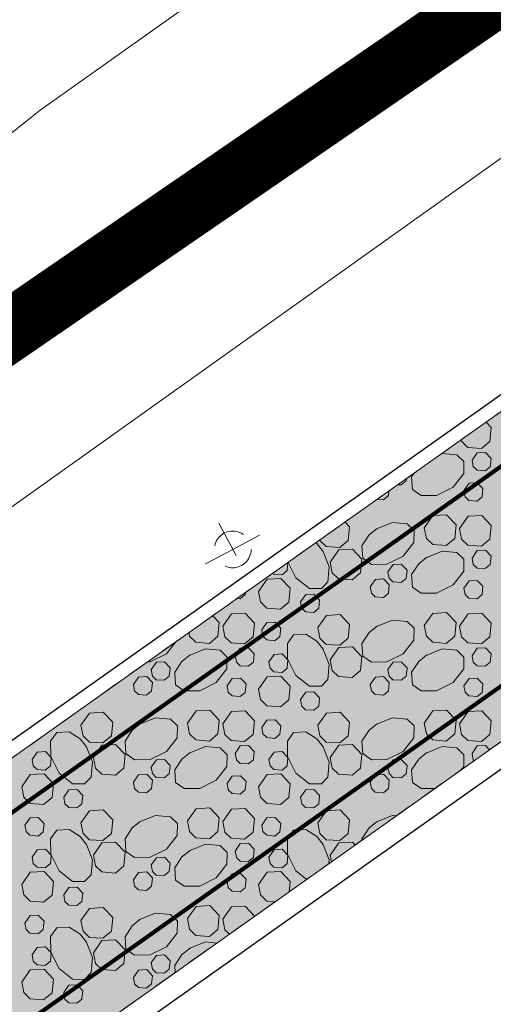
# Model space of a CAD drawing. Header units: metres. Extents: x 148425 to 149111, y 486065 to 486671.
# Tile 45 of 81: x 148695 to 148707, y 486442 to 486466. Entities that reach past the tile are written whole.
import ezdxf

# ---------------------------------------------------------------- set-up
doc = ezdxf.new("R2010")
doc.units = ezdxf.units.M
doc.header["$MEASUREMENT"] = 0
doc.linetypes.add('1-3 (0.10)', pattern=[4, 1, -3])
doc.linetypes.add('DGN Style 2', pattern=[1, 0.6, -0.4])
for name, color, linetype, lineweight in [('BWR-nieuw-belijning-1-3 streep dik 100', 51, '1-3 (0.10)', 0), ('BWR-verw-drain ø 80', 60, 'drainagew', 30), ('BWR-verw-situatie', 214, 'DGN Style 2', 13), ('TOP-L-topo objecten vlak', 7, 'Continuous', 0), ('WVB-alg-onderhoek', 7, 'Continuous', 30), ('WVB-alg-werkgrens', 6, 'Continuous', 53), ('WVB-pen-dik 013', 1, 'Continuous', 0), ('WVB-raster-20%', 254, 'Continuous', 30)]:
    doc.layers.add(name, color=color, linetype=linetype, lineweight=lineweight)
doc.styles.add('Style-WORKING', font='WORKING.shx')
doc.linetypes.add('drainagew', pattern='A,2.1,["V",Style-WORKING,S=0.700002,R=0,X=-0.228,Y=-0.367],2.9,-0.32,0.02,-0.32,0.4,-0.32,0.05,-0.32', length=6.75)

# ---------------------------------------------------------------- blocks, each defined once
blk = doc.blocks.new('VMAST')
at = {"layer": 'BWR-verw-situatie'}
for p, q in [((0, 0), (0, 0.497)), ((-0.484, 0), (0.466, 0.001)), ((0, 0), (0, -0.503))]:
    blk.add_line(p, q, dxfattribs=at)
blk.add_circle((0, 0), 0.3, dxfattribs=at)

msp = doc.modelspace()

# ---------------------------------------------------------------- hatches: boundary and pattern name
at = {"layer": 'WVB-raster-20%', "linetype": 'Continuous', "lineweight": 0, "extrusion": (0, 0, -1)}
msp.add_hatch(color=256, dxfattribs=at).paths.add_polyline_path([(-148723.258, 486459.625), (-148646.865, 486405.505), (-148624.391, 486389.62), (-148595.939, 486369.446), (-148586.714, 486362.906), (-148578.585, 486357.139), (-148574.733, 486362.601), (-148582.888, 486368.373), (-148585.308, 486370.084), (-148594.025, 486376.245), (-148619.855, 486394.503), (-148643.007, 486410.889), (-148714.113, 486461.228), (-148776.146, 486505.143), (-148779.979, 486499.688)], flags=0)

# ---------------------------------------------------------------- linework, layer by layer
at = {"layer": 'BWR-nieuw-belijning-1-3 streep dik 100', "color": 7, "const_width": 0.1, "flags": 128}
for points in [[(148785.01, 486510.066), (148583.53, 486367.456)], [(148779.339, 486500.595), (148722.617, 486460.531), (148646.224, 486406.411), (148623.75, 486390.526), (148595.297, 486370.351)]]:
    msp.add_lwpolyline(points, dxfattribs=at)
at = {"layer": 'BWR-verw-drain ø 80', "ltscale": 2.5, "flags": 128}
msp.add_lwpolyline([(148881.706, 486571.055), (148858.77, 486554.809), (148806.123, 486517.537), (148596.266, 486369.117)], dxfattribs=at)
at = {"layer": 'BWR-verw-drain ø 80', "linetype": 'drainagew', "ltscale": 2.5, "flags": 128}
msp.add_lwpolyline([(148591.935, 486375.24), (148606.478, 486385.525), (148659.79, 486423.23), (148687.475, 486442.81), (148740.134, 486480.053), (148771.197, 486502.022), (148807.002, 486527.345), (148824.546, 486539.759), (148843.43, 486553.135)], dxfattribs=at)
at = {"layer": 'BWR-verw-situatie', "flags": 128}
for points in [[(148776.146, 486505.143), (148714.113, 486461.228), (148663.164, 486425.159)], [(148595.939, 486369.446), (148624.391, 486389.62), (148646.865, 486405.505), (148723.258, 486459.625), (148779.979, 486499.688)]]:
    msp.add_lwpolyline(points, dxfattribs=at)
at = {"layer": 'TOP-L-topo objecten vlak', "color": 7, "linetype": 'Continuous', "lineweight": 0, "flags": 128}
for points in [[(148808.272, 486543.416), (148781.696, 486524.539), (148740.065, 486495.026), (148695.93, 486463.726), (148688.987, 486458.204), (148678.78, 486451.696), (148659.567, 486437.881), (148652.232, 486434.847), (148640.339, 486430.207), (148639.211, 486429.699), (148638.14, 486429.079), (148637.138, 486428.355), (148636.265, 486427.653), (148629.458, 486422.182), (148606.778, 486406.455), (148606.453, 486406.208), (148606.15, 486405.935), (148605.871, 486405.637), (148605.619, 486405.316), (148605.394, 486404.975), (148605.2, 486404.616), (148605.036, 486404.242), (148604.732, 486403.457), (148602.223, 486396.973)], [(148561.572, 486359.011), (148606.959, 486391.275), (148607.131, 486391.41), (148607.29, 486391.56), (148607.434, 486391.725), (148607.561, 486391.903), (148607.671, 486392.092), (148607.763, 486392.29), (148608.4, 486393.852), (148611.373, 486401.149), (148636.681, 486419.076), (148642.66, 486423.588), (148663.562, 486431.459), (148707.941, 486463.068), (148772.716, 486508.666), (148817.273, 486540.292)]]:
    msp.add_lwpolyline(points, dxfattribs=at)
at = {"layer": 'WVB-alg-onderhoek', "lineweight": 40, "ltscale": 500}
msp.add_3dface([(148601.941, 486074.385), (149104.348, 486429.086), (148938.821, 486663.542), (148436.414, 486308.842)], dxfattribs=at)
at = {"layer": 'WVB-alg-werkgrens', "linetype": 'Continuous', "ltscale": 2.5, "const_width": 1.5, "flags": 128}
msp.add_lwpolyline([(148933.417, 486497.811), (148874.414, 486581.384), (148538.89, 486351.023), (148526.845, 486327.911), (148530.985, 486325.229), (148531.106, 486326.817), (148532.707, 486327.686), (148532.626, 486326.155), (148530.985, 486325.229), (148539.247, 486319.878), (148535.438, 486309.432), (148532.522, 486299.181), (148531.73, 486286.904), (148532.07, 486275.415), (148533.054, 486268.785), (148534.125, 486264.381), (148536.125, 486258.311), (148550.85, 486226.663)], close=True, dxfattribs=at)
at = {"layer": 'WVB-pen-dik 013'}
msp.add_line((148703.065, 486445.319), (148703.034, 486445.48), dxfattribs=at)
at = {"layer": 'WVB-pen-dik 013', "flags": 128}
for points in [[(148706.852, 486456.088), (148706.981, 486455.953), (148706.946, 486455.615), (148706.739, 486455.443), (148706.409, 486455.465), (148706.254, 486455.618), (148706.245, 486455.658)], [(148705.746, 486455.304), (148705.779, 486455.318), (148706.139, 486455.285), (148706.311, 486455.12), (148706.304, 486454.83), (148706.044, 486454.495), (148705.641, 486454.295), (148705.261, 486454.29), (148705.046, 486454.44), (148705.029, 486454.745), (148705.092, 486454.841)], [(148706.509, 486455.153), (148706.634, 486455.335), (148706.836, 486455.345), (148706.976, 486455.2), (148706.954, 486454.995), (148706.829, 486454.893), (148706.631, 486454.908), (148706.536, 486454.998), (148706.509, 486455.153)], [(148704.899, 486454.705), (148704.894, 486454.653), (148704.769, 486454.55), (148704.689, 486454.556)], [(148706.309, 486454.413), (148706.436, 486454.593), (148706.636, 486454.605), (148706.776, 486454.46), (148706.754, 486454.255), (148706.631, 486454.15), (148706.431, 486454.168), (148706.339, 486454.258), (148706.309, 486454.413)], [(148704.47, 486454.401), (148704.459, 486454.29), (148704.336, 486454.185), (148704.184, 486454.198)], [(148705.339, 486453.498), (148705.549, 486453.798), (148705.886, 486453.815), (148706.116, 486453.573), (148706.084, 486453.235), (148705.876, 486453.063), (148705.544, 486453.088), (148705.389, 486453.24), (148705.339, 486453.498)], [(148706.201, 486453.485), (148706.414, 486453.783), (148706.749, 486453.803), (148706.981, 486453.56), (148706.946, 486453.223), (148706.739, 486453.05), (148706.409, 486453.073), (148706.254, 486453.225), (148706.201, 486453.485)], [(148703.397, 486453.642), (148703.509, 486453.525), (148703.474, 486453.188), (148703.266, 486453.015), (148702.936, 486453.038), (148702.781, 486453.19), (148702.778, 486453.204)], [(148704.166, 486453.473), (148704.559, 486453.63), (148704.921, 486453.598), (148705.091, 486453.433), (148705.086, 486453.14), (148704.824, 486452.808), (148704.421, 486452.608), (148704.044, 486452.6), (148703.829, 486452.753), (148703.811, 486453.055), (148703.984, 486453.325), (148704.184, 486453.483)], [(148702.68, 486453.134), (148702.706, 486453.118), (148702.864, 486452.918)], [(148702.854, 486452.935), (148703.011, 486452.543), (148702.976, 486452.18), (148702.816, 486452.01), (148702.524, 486452.015), (148702.191, 486452.278), (148702.002, 486452.654)], [(148703.034, 486452.658), (148703.244, 486452.958), (148703.579, 486452.975), (148703.811, 486452.733), (148703.779, 486452.395), (148703.571, 486452.223), (148703.239, 486452.248), (148703.084, 486452.4), (148703.034, 486452.658)], [(148705.384, 486452.768), (148705.779, 486452.925), (148706.139, 486452.893), (148706.311, 486452.728), (148706.304, 486452.438), (148706.044, 486452.103), (148705.641, 486451.903), (148705.261, 486451.898), (148705.046, 486452.048), (148705.029, 486452.353), (148705.204, 486452.62), (148705.401, 486452.778)], [(148706.509, 486452.76), (148706.634, 486452.943), (148706.836, 486452.953), (148706.976, 486452.808), (148706.954, 486452.603), (148706.829, 486452.5), (148706.631, 486452.515), (148706.536, 486452.605), (148706.509, 486452.76)], [(148701.998, 486452.651), (148701.979, 486452.455), (148701.854, 486452.35), (148701.656, 486452.365), (148701.63, 486452.39)], [(148704.449, 486452.42), (148704.576, 486452.598), (148704.776, 486452.61), (148704.916, 486452.465), (148704.894, 486452.26), (148704.769, 486452.158), (148704.571, 486452.173), (148704.479, 486452.263), (148704.449, 486452.42)], [(148701.276, 486451.943), (148701.486, 486452.243), (148701.824, 486452.26), (148702.054, 486452.018), (148702.021, 486451.68), (148701.814, 486451.508), (148701.481, 486451.533), (148701.326, 486451.685), (148701.276, 486451.943)], [(148704.014, 486452.055), (148704.141, 486452.235), (148704.341, 486452.248), (148704.479, 486452.1), (148704.459, 486451.898), (148704.336, 486451.793), (148704.136, 486451.81), (148704.044, 486451.9), (148704.014, 486452.055)], [(148706.309, 486452.02), (148706.436, 486452.2), (148706.636, 486452.213), (148706.776, 486452.068), (148706.754, 486451.863), (148706.631, 486451.758), (148706.431, 486451.775), (148706.339, 486451.865), (148706.309, 486452.02)], [(148700.957, 486451.914), (148700.951, 486451.863), (148700.829, 486451.758), (148700.746, 486451.765)], [(148702.306, 486451.685), (148702.434, 486451.865), (148702.634, 486451.875), (148702.774, 486451.73), (148702.754, 486451.528), (148702.629, 486451.423), (148702.431, 486451.438), (148702.336, 486451.528), (148702.306, 486451.685)], [(148700.155, 486451.347), (148700.314, 486451.18), (148700.281, 486450.843), (148700.074, 486450.67), (148699.741, 486450.695), (148699.586, 486450.848), (148699.57, 486450.932)], [(148700.399, 486451.093), (148700.611, 486451.39), (148700.946, 486451.41), (148701.179, 486451.168), (148701.144, 486450.83), (148700.936, 486450.658), (148700.606, 486450.68), (148700.451, 486450.833), (148700.399, 486451.093)], [(148702.729, 486451.058), (148702.941, 486451.355), (148703.276, 486451.375), (148703.509, 486451.133), (148703.474, 486450.795), (148703.266, 486450.623), (148702.936, 486450.645), (148702.781, 486450.798), (148702.729, 486451.058)], [(148705.339, 486451.105), (148705.549, 486451.405), (148705.886, 486451.423), (148706.116, 486451.18), (148706.084, 486450.843), (148705.876, 486450.67), (148705.544, 486450.695), (148705.389, 486450.848), (148705.339, 486451.105)], [(148706.201, 486451.093), (148706.414, 486451.39), (148706.749, 486451.41), (148706.981, 486451.168), (148706.946, 486450.83), (148706.739, 486450.658), (148706.409, 486450.68), (148706.254, 486450.833), (148706.201, 486451.093)], [(148701.356, 486450.998), (148701.484, 486451.178), (148701.684, 486451.19), (148701.824, 486451.045), (148701.801, 486450.84), (148701.679, 486450.735), (148701.479, 486450.753), (148701.386, 486450.843), (148701.356, 486450.998)], [(148704.166, 486451.08), (148704.559, 486451.238), (148704.921, 486451.205), (148705.091, 486451.04), (148705.086, 486450.748), (148704.824, 486450.415), (148704.421, 486450.215), (148704.044, 486450.208), (148703.829, 486450.36), (148703.811, 486450.663), (148703.984, 486450.933), (148704.184, 486451.09)], [(148702.854, 486450.543), (148703.011, 486450.15), (148702.976, 486449.788), (148702.816, 486449.618), (148702.524, 486449.623), (148702.191, 486449.885), (148701.989, 486450.288), (148701.984, 486450.665), (148702.136, 486450.88), (148702.436, 486450.898), (148702.706, 486450.725), (148702.864, 486450.525)], [(148699.252, 486450.707), (148699.021, 486450.415), (148698.619, 486450.215), (148698.555, 486450.214)], [(148703.034, 486450.265), (148703.244, 486450.565), (148703.579, 486450.583), (148703.811, 486450.34), (148703.779, 486450.003), (148703.571, 486449.83), (148703.239, 486449.855), (148703.084, 486450.008), (148703.034, 486450.265)], [(148699.581, 486450.375), (148699.976, 486450.533), (148700.336, 486450.5), (148700.509, 486450.335), (148700.501, 486450.045), (148700.241, 486449.71), (148699.839, 486449.51), (148699.459, 486449.505), (148699.244, 486449.655), (148699.226, 486449.96), (148699.401, 486450.228), (148699.599, 486450.385)], [(148700.706, 486450.368), (148700.831, 486450.55), (148701.034, 486450.56), (148701.174, 486450.415), (148701.151, 486450.21), (148701.026, 486450.108), (148700.829, 486450.123), (148700.734, 486450.213), (148700.706, 486450.368)], [(148701.531, 486450.22), (148701.659, 486450.4), (148701.859, 486450.41), (148701.999, 486450.265), (148701.979, 486450.063), (148701.854, 486449.958), (148701.656, 486449.973), (148701.561, 486450.063), (148701.531, 486450.22)], [(148705.384, 486450.375), (148705.779, 486450.533), (148706.139, 486450.5), (148706.311, 486450.335), (148706.304, 486450.045), (148706.044, 486449.71), (148705.641, 486449.51), (148705.261, 486449.505), (148705.046, 486449.655), (148705.029, 486449.96), (148705.204, 486450.228), (148705.401, 486450.385)], [(148706.509, 486450.368), (148706.634, 486450.55), (148706.836, 486450.56), (148706.976, 486450.415), (148706.954, 486450.21), (148706.829, 486450.108), (148706.631, 486450.123), (148706.536, 486450.213), (148706.509, 486450.368)], [(148698.646, 486450.028), (148698.774, 486450.205), (148698.974, 486450.218), (148699.114, 486450.073), (148699.091, 486449.868), (148698.966, 486449.765), (148698.769, 486449.78), (148698.676, 486449.87), (148698.646, 486450.028)], [(148704.449, 486450.028), (148704.576, 486450.205), (148704.776, 486450.218), (148704.916, 486450.073), (148704.894, 486449.868), (148704.769, 486449.765), (148704.571, 486449.78), (148704.479, 486449.87), (148704.449, 486450.028)], [(148698.211, 486449.663), (148698.339, 486449.843), (148698.539, 486449.855), (148698.676, 486449.708), (148698.656, 486449.505), (148698.534, 486449.4), (148698.334, 486449.418), (148698.241, 486449.508), (148698.211, 486449.663)], [(148701.276, 486449.55), (148701.486, 486449.85), (148701.824, 486449.868), (148702.054, 486449.625), (148702.021, 486449.288), (148701.814, 486449.115), (148701.481, 486449.14), (148701.326, 486449.293), (148701.276, 486449.55)], [(148704.014, 486449.663), (148704.141, 486449.843), (148704.341, 486449.855), (148704.479, 486449.708), (148704.459, 486449.505), (148704.336, 486449.4), (148704.136, 486449.418), (148704.044, 486449.508), (148704.014, 486449.663)], [(148700.506, 486449.628), (148700.634, 486449.808), (148700.834, 486449.82), (148700.974, 486449.675), (148700.951, 486449.47), (148700.829, 486449.365), (148700.629, 486449.383), (148700.536, 486449.473), (148700.506, 486449.628)], [(148706.309, 486449.628), (148706.436, 486449.808), (148706.636, 486449.82), (148706.776, 486449.675), (148706.754, 486449.47), (148706.631, 486449.365), (148706.431, 486449.383), (148706.339, 486449.473), (148706.309, 486449.628)], [(148702.306, 486449.293), (148702.434, 486449.473), (148702.634, 486449.483), (148702.774, 486449.338), (148702.754, 486449.135), (148702.629, 486449.03), (148702.431, 486449.045), (148702.336, 486449.135), (148702.306, 486449.293)], [(148696.926, 486448.665), (148697.139, 486448.963), (148697.474, 486448.983), (148697.706, 486448.74), (148697.671, 486448.403), (148697.464, 486448.23), (148697.134, 486448.253), (148696.979, 486448.405), (148696.926, 486448.665)], [(148699.536, 486448.713), (148699.746, 486449.013), (148700.084, 486449.03), (148700.314, 486448.788), (148700.281, 486448.45), (148700.074, 486448.278), (148699.741, 486448.303), (148699.586, 486448.455), (148699.536, 486448.713)], [(148700.399, 486448.7), (148700.611, 486448.998), (148700.946, 486449.018), (148701.179, 486448.775), (148701.144, 486448.438), (148700.936, 486448.265), (148700.606, 486448.288), (148700.451, 486448.44), (148700.399, 486448.7)], [(148702.729, 486448.665), (148702.941, 486448.963), (148703.276, 486448.983), (148703.509, 486448.74), (148703.474, 486448.403), (148703.266, 486448.23), (148702.936, 486448.253), (148702.781, 486448.405), (148702.729, 486448.665)], [(148705.339, 486448.713), (148705.549, 486449.013), (148705.886, 486449.03), (148706.116, 486448.788), (148706.084, 486448.45), (148705.876, 486448.278), (148705.544, 486448.303), (148705.389, 486448.455), (148705.339, 486448.713)], [(148706.201, 486448.7), (148706.414, 486448.998), (148706.749, 486449.018), (148706.981, 486448.775), (148706.946, 486448.438), (148706.739, 486448.265), (148706.409, 486448.288), (148706.254, 486448.44), (148706.201, 486448.7)], [(148698.364, 486448.688), (148698.756, 486448.845), (148699.119, 486448.813), (148699.289, 486448.648), (148699.284, 486448.355), (148699.021, 486448.023), (148698.619, 486447.823), (148698.241, 486447.815), (148698.026, 486447.968), (148698.009, 486448.27), (148698.181, 486448.54), (148698.381, 486448.698)], [(148701.356, 486448.605), (148701.484, 486448.785), (148701.684, 486448.798), (148701.824, 486448.653), (148701.801, 486448.448), (148701.679, 486448.343), (148701.479, 486448.36), (148701.386, 486448.45), (148701.356, 486448.605)], [(148704.166, 486448.688), (148704.559, 486448.845), (148704.921, 486448.813), (148705.091, 486448.648), (148705.086, 486448.355), (148704.824, 486448.023), (148704.421, 486447.823), (148704.044, 486447.815), (148703.829, 486447.968), (148703.811, 486448.27), (148703.984, 486448.54), (148704.184, 486448.698)], [(148697.051, 486448.15), (148697.209, 486447.758), (148697.174, 486447.395), (148697.014, 486447.225), (148696.721, 486447.23), (148696.389, 486447.493), (148696.186, 486447.895), (148696.181, 486448.273), (148696.334, 486448.488), (148696.634, 486448.505), (148696.904, 486448.333), (148697.061, 486448.133)], [(148702.854, 486448.15), (148703.011, 486447.758), (148702.976, 486447.395), (148702.816, 486447.225), (148702.524, 486447.23), (148702.191, 486447.493), (148701.989, 486447.895), (148701.984, 486448.273), (148702.136, 486448.488), (148702.436, 486448.505), (148702.706, 486448.333), (148702.864, 486448.133)], [(148697.231, 486447.873), (148697.441, 486448.173), (148697.776, 486448.19), (148698.009, 486447.948), (148697.976, 486447.61), (148697.769, 486447.438), (148697.436, 486447.463), (148697.281, 486447.615), (148697.231, 486447.873)], [(148700.706, 486447.975), (148700.831, 486448.158), (148701.034, 486448.168), (148701.174, 486448.023), (148701.151, 486447.818), (148701.026, 486447.715), (148700.829, 486447.73), (148700.734, 486447.82), (148700.706, 486447.975)], [(148703.034, 486447.873), (148703.244, 486448.173), (148703.579, 486448.19), (148703.811, 486447.948), (148703.779, 486447.61), (148703.571, 486447.438), (148703.239, 486447.463), (148703.084, 486447.615), (148703.034, 486447.873)], [(148706.509, 486447.975), (148706.634, 486448.158), (148706.836, 486448.168), (148706.937, 486448.063)], [(148695.729, 486447.828), (148695.856, 486448.008), (148696.056, 486448.018), (148696.196, 486447.873), (148696.176, 486447.67), (148696.051, 486447.565), (148695.854, 486447.58), (148695.759, 486447.67), (148695.729, 486447.828)], [(148699.581, 486447.983), (148699.976, 486448.14), (148700.336, 486448.108), (148700.509, 486447.943), (148700.501, 486447.653), (148700.241, 486447.318), (148699.839, 486447.118), (148699.459, 486447.113), (148699.244, 486447.263), (148699.226, 486447.568), (148699.401, 486447.835), (148699.599, 486447.993)], [(148701.531, 486447.828), (148701.659, 486448.008), (148701.859, 486448.018), (148701.999, 486447.873), (148701.979, 486447.67), (148701.854, 486447.565), (148701.656, 486447.58), (148701.561, 486447.67), (148701.531, 486447.828)], [(148705.603, 486447.117), (148705.261, 486447.113), (148705.046, 486447.263), (148705.029, 486447.568), (148705.204, 486447.835), (148705.401, 486447.993)], [(148705.384, 486447.983), (148705.779, 486448.14), (148706.139, 486448.108), (148706.311, 486447.943), (148706.304, 486447.653), (148706.237, 486447.566)], [(148706.561, 486447.796), (148706.536, 486447.82), (148706.509, 486447.975)], [(148698.646, 486447.635), (148698.774, 486447.813), (148698.974, 486447.825), (148699.114, 486447.68), (148699.091, 486447.475), (148698.966, 486447.373), (148698.769, 486447.388), (148698.676, 486447.478), (148698.646, 486447.635)], [(148704.449, 486447.635), (148704.576, 486447.813), (148704.776, 486447.825), (148704.916, 486447.68), (148704.894, 486447.475), (148704.769, 486447.373), (148704.571, 486447.388), (148704.479, 486447.478), (148704.449, 486447.635)], [(148695.474, 486447.158), (148695.684, 486447.458), (148696.021, 486447.475), (148696.251, 486447.233), (148696.219, 486446.895), (148696.011, 486446.723), (148695.679, 486446.748), (148695.524, 486446.9), (148695.474, 486447.158)], [(148698.211, 486447.27), (148698.339, 486447.45), (148698.539, 486447.463), (148698.676, 486447.315), (148698.656, 486447.113), (148698.534, 486447.008), (148698.334, 486447.025), (148698.241, 486447.115), (148698.211, 486447.27)], [(148701.276, 486447.158), (148701.486, 486447.458), (148701.824, 486447.475), (148702.054, 486447.233), (148702.021, 486446.895), (148701.814, 486446.723), (148701.481, 486446.748), (148701.326, 486446.9), (148701.276, 486447.158)], [(148704.014, 486447.27), (148704.141, 486447.45), (148704.341, 486447.463), (148704.479, 486447.315), (148704.459, 486447.113), (148704.336, 486447.008), (148704.136, 486447.025), (148704.044, 486447.115), (148704.014, 486447.27)], [(148700.506, 486447.235), (148700.634, 486447.415), (148700.834, 486447.428), (148700.974, 486447.283), (148700.951, 486447.078), (148700.829, 486446.973), (148700.629, 486446.99), (148700.536, 486447.08), (148700.506, 486447.235)], [(148696.504, 486446.9), (148696.631, 486447.08), (148696.831, 486447.09), (148696.971, 486446.945), (148696.951, 486446.743), (148696.826, 486446.638), (148696.629, 486446.653), (148696.534, 486446.743), (148696.504, 486446.9)], [(148702.306, 486446.9), (148702.434, 486447.08), (148702.634, 486447.09), (148702.774, 486446.945), (148702.754, 486446.743), (148702.629, 486446.638), (148702.431, 486446.653), (148702.336, 486446.743), (148702.306, 486446.9)], [(148696.926, 486446.273), (148697.139, 486446.57), (148697.474, 486446.59), (148697.706, 486446.348), (148697.671, 486446.01), (148697.464, 486445.838), (148697.134, 486445.86), (148696.979, 486446.013), (148696.926, 486446.273)], [(148699.536, 486446.32), (148699.746, 486446.62), (148700.084, 486446.638), (148700.314, 486446.395), (148700.281, 486446.058), (148700.074, 486445.885), (148699.741, 486445.91), (148699.586, 486446.063), (148699.536, 486446.32)], [(148700.399, 486446.308), (148700.611, 486446.605), (148700.946, 486446.625), (148701.179, 486446.383), (148701.144, 486446.045), (148700.936, 486445.873), (148700.606, 486445.895), (148700.451, 486446.048), (148700.399, 486446.308)], [(148702.729, 486446.273), (148702.941, 486446.57), (148703.276, 486446.59), (148703.509, 486446.348), (148703.474, 486446.01), (148703.266, 486445.838), (148702.936, 486445.86), (148702.781, 486446.013), (148702.729, 486446.273)], [(148695.554, 486446.213), (148695.681, 486446.393), (148695.881, 486446.405), (148696.021, 486446.26), (148695.999, 486446.055), (148695.876, 486445.95), (148695.676, 486445.968), (148695.584, 486446.058), (148695.554, 486446.213)], [(148698.364, 486446.295), (148698.756, 486446.453), (148699.119, 486446.42), (148699.289, 486446.255), (148699.284, 486445.963), (148699.021, 486445.63), (148698.619, 486445.43), (148698.241, 486445.423), (148698.026, 486445.575), (148698.009, 486445.878), (148698.181, 486446.148), (148698.381, 486446.305)], [(148701.356, 486446.213), (148701.484, 486446.393), (148701.684, 486446.405), (148701.824, 486446.26), (148701.801, 486446.055), (148701.679, 486445.95), (148701.479, 486445.968), (148701.386, 486446.058), (148701.356, 486446.213)], [(148703.813, 486445.849), (148703.811, 486445.878), (148703.984, 486446.148), (148704.184, 486446.305)], [(148704.166, 486446.295), (148704.559, 486446.453), (148704.653, 486446.444)], [(148697.051, 486445.758), (148697.209, 486445.365), (148697.174, 486445.003), (148697.014, 486444.833), (148696.721, 486444.838), (148696.389, 486445.1), (148696.186, 486445.503), (148696.181, 486445.88), (148696.334, 486446.095), (148696.634, 486446.113), (148696.904, 486445.94), (148697.061, 486445.74)], [(148702.458, 486444.889), (148702.191, 486445.1), (148701.989, 486445.503), (148701.984, 486445.88), (148702.136, 486446.095), (148702.436, 486446.113), (148702.706, 486445.94), (148702.864, 486445.74)], [(148697.231, 486445.48), (148697.441, 486445.78), (148697.776, 486445.798), (148698.009, 486445.555), (148697.976, 486445.218), (148697.769, 486445.045), (148697.436, 486445.07), (148697.281, 486445.223), (148697.231, 486445.48)], [(148699.581, 486445.59), (148699.976, 486445.748), (148700.336, 486445.715), (148700.509, 486445.55), (148700.501, 486445.26), (148700.241, 486444.925), (148699.839, 486444.725), (148699.459, 486444.72), (148699.244, 486444.87), (148699.226, 486445.175), (148699.401, 486445.443), (148699.599, 486445.6)], [(148700.706, 486445.583), (148700.831, 486445.765), (148701.034, 486445.775), (148701.174, 486445.63), (148701.151, 486445.425), (148701.026, 486445.323), (148700.829, 486445.338), (148700.734, 486445.428), (148700.706, 486445.583)], [(148702.854, 486445.758), (148703.011, 486445.365), (148703.002, 486445.275)], [(148703.034, 486445.48), (148703.244, 486445.78), (148703.579, 486445.798), (148703.644, 486445.73)], [(148695.729, 486445.435), (148695.856, 486445.615), (148696.056, 486445.625), (148696.196, 486445.48), (148696.176, 486445.278), (148696.051, 486445.173), (148695.854, 486445.188), (148695.759, 486445.278), (148695.729, 486445.435)], [(148701.531, 486445.435), (148701.659, 486445.615), (148701.859, 486445.625), (148701.999, 486445.48), (148701.979, 486445.278), (148701.854, 486445.173), (148701.656, 486445.188), (148701.561, 486445.278), (148701.531, 486445.435)], [(148698.646, 486445.243), (148698.774, 486445.42), (148698.974, 486445.433), (148699.114, 486445.288), (148699.091, 486445.083), (148698.966, 486444.98), (148698.769, 486444.995), (148698.676, 486445.085), (148698.646, 486445.243)], [(148695.474, 486444.765), (148695.684, 486445.065), (148696.021, 486445.083), (148696.251, 486444.84), (148696.219, 486444.503), (148696.011, 486444.33), (148695.679, 486444.355), (148695.524, 486444.508), (148695.474, 486444.765)], [(148698.211, 486444.878), (148698.339, 486445.058), (148698.539, 486445.07), (148698.676, 486444.923), (148698.656, 486444.72), (148698.534, 486444.615), (148698.334, 486444.633), (148698.241, 486444.723), (148698.211, 486444.878)], [(148700.506, 486444.843), (148700.634, 486445.023), (148700.834, 486445.035), (148700.974, 486444.89), (148700.951, 486444.685), (148700.829, 486444.58), (148700.629, 486444.598), (148700.536, 486444.688), (148700.506, 486444.843)], [(148701.276, 486444.765), (148701.486, 486445.065), (148701.824, 486445.083), (148702.054, 486444.84), (148702.029, 486444.586)], [(148696.504, 486444.508), (148696.631, 486444.688), (148696.831, 486444.698), (148696.971, 486444.553), (148696.951, 486444.35), (148696.826, 486444.245), (148696.629, 486444.26), (148696.534, 486444.35), (148696.504, 486444.508)], [(148701.682, 486444.34), (148701.481, 486444.355), (148701.326, 486444.508), (148701.276, 486444.765)], [(148696.926, 486443.88), (148697.139, 486444.178), (148697.474, 486444.198), (148697.706, 486443.955), (148697.671, 486443.618), (148697.464, 486443.445), (148697.134, 486443.468), (148696.979, 486443.62), (148696.926, 486443.88)], [(148698.364, 486443.903), (148698.756, 486444.06), (148699.119, 486444.028), (148699.289, 486443.863), (148699.284, 486443.57), (148699.021, 486443.238), (148698.619, 486443.038), (148698.241, 486443.03), (148698.026, 486443.183), (148698.009, 486443.485), (148698.181, 486443.755), (148698.381, 486443.913)], [(148699.536, 486443.928), (148699.746, 486444.228), (148700.084, 486444.245), (148700.314, 486444.003), (148700.281, 486443.665), (148700.074, 486443.493), (148699.741, 486443.518), (148699.586, 486443.67), (148699.536, 486443.928)], [(148700.399, 486443.915), (148700.611, 486444.213), (148700.946, 486444.233), (148701.179, 486443.99), (148701.178, 486443.983)], [(148695.554, 486443.82), (148695.681, 486444), (148695.881, 486444.013), (148696.021, 486443.868), (148695.999, 486443.663), (148695.876, 486443.558), (148695.676, 486443.575), (148695.584, 486443.665), (148695.554, 486443.82)], [(148700.562, 486443.546), (148700.451, 486443.655), (148700.399, 486443.915)], [(148697.051, 486443.365), (148697.209, 486442.973), (148697.174, 486442.61), (148697.014, 486442.44), (148696.721, 486442.445), (148696.389, 486442.708), (148696.186, 486443.11), (148696.181, 486443.488), (148696.334, 486443.703), (148696.634, 486443.72), (148696.904, 486443.548), (148697.061, 486443.348)], [(148697.231, 486443.088), (148697.441, 486443.388), (148697.776, 486443.405), (148698.009, 486443.163), (148697.976, 486442.825), (148697.769, 486442.653), (148697.436, 486442.678), (148697.281, 486442.83), (148697.231, 486443.088)], [(148699.581, 486443.198), (148699.976, 486443.355), (148700.257, 486443.33)], [(148695.729, 486443.043), (148695.856, 486443.223), (148696.056, 486443.233), (148696.196, 486443.088), (148696.176, 486442.885), (148696.051, 486442.78), (148695.854, 486442.795), (148695.759, 486442.885), (148695.729, 486443.043)], [(148699.236, 486442.607), (148699.226, 486442.783), (148699.401, 486443.05), (148699.599, 486443.208)], [(148698.646, 486442.85), (148698.774, 486443.028), (148698.974, 486443.04), (148699.114, 486442.895), (148699.091, 486442.69), (148698.966, 486442.588), (148698.769, 486442.603), (148698.676, 486442.693), (148698.646, 486442.85)], [(148695.474, 486442.373), (148695.684, 486442.673), (148696.021, 486442.69), (148696.251, 486442.448), (148696.219, 486442.11), (148696.011, 486441.938), (148695.679, 486441.963), (148695.524, 486442.115), (148695.474, 486442.373)], [(148698.211, 486442.485), (148698.339, 486442.665), (148698.539, 486442.678), (148698.676, 486442.53), (148698.656, 486442.328), (148698.534, 486442.223), (148698.334, 486442.24), (148698.241, 486442.33), (148698.211, 486442.485)], [(148696.504, 486442.115), (148696.631, 486442.295), (148696.831, 486442.305), (148696.971, 486442.16), (148696.951, 486441.958), (148696.826, 486441.853), (148696.629, 486441.868), (148696.534, 486441.958), (148696.504, 486442.115)]]:
    msp.add_lwpolyline(points, dxfattribs=at)
at = {"layer": 'WVB-raster-20%', "linetype": 'Continuous', "lineweight": 0, "flags": 128}
msp.add_lwpolyline([(148723.258, 486459.625), (148646.865, 486405.505), (148624.391, 486389.62), (148595.939, 486369.446), (148586.714, 486362.906), (148578.585, 486357.139), (148574.733, 486362.601), (148582.888, 486368.373), (148585.308, 486370.084), (148594.025, 486376.245), (148619.855, 486394.503), (148643.007, 486410.889), (148714.113, 486461.228), (148776.146, 486505.143), (148779.979, 486499.688)], close=True, dxfattribs=at)

# ---------------------------------------------------------------- block references
at = {"layer": 'BWR-verw-situatie', "xscale": 1.5, "yscale": 1.5, "zscale": 1.5, "rotation": 297.7892850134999}
msp.add_blockref('VMAST', (148700.645, 486452.971), dxfattribs=at)

doc.saveas('drawing.dxf')
